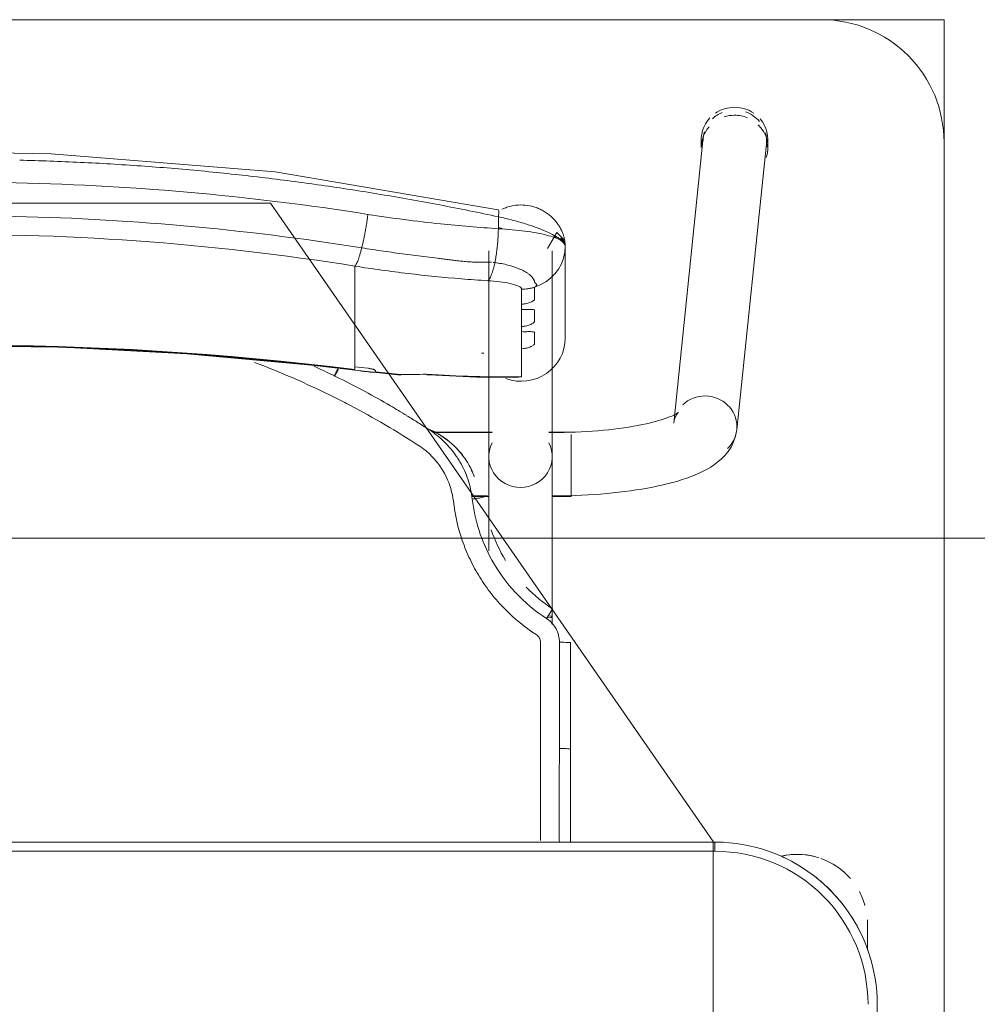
# Model space of a CAD drawing. Header units: metres. Extents: x 3 to 42.2, y -72.9 to -48.7.
# Tile 155 of 189: x 37.693 to 38.005, y -53.634 to -53.313. Entities that reach past the tile are written whole.
import ezdxf

# ---------------------------------------------------------------- set-up
doc = ezdxf.new("R2010")
doc.units = ezdxf.units.M
for name, color, linetype, lineweight in [('G-ANNO-SYMB', 7, 'Continuous', 9), ('I-FURN', 7, 'Continuous', 18), ('M-EQPM', 7, 'Continuous', 18)]:
    doc.layers.add(name, color=color, linetype=linetype, lineweight=lineweight)

# ---------------------------------------------------------------- blocks, each defined once
blk = doc.blocks.new('ConjuntoParaAlunoTamanho6 - CJA06_ConjuntoParaAlunoTamanho6-V10-1PAV')
at = {"layer": 'I-FURN', "color": 253, "true_color": 0xaaaaaa}
for p, q in [((0.2432124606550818, 0.295256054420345), (0.2335379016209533, 0.2018170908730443)), ((0.2425404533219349, 0.2945585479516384), (0.2425404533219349, 0.2919703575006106)), ((0.2541278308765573, 0.1996852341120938), (0.2638023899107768, 0.2931241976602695)), ((0.2643023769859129, 0.2919703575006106), (0.2643023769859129, 0.2945585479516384)), ((0.1731500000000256, 0.2581242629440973), (0.1731500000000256, 0.190968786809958)), ((0.1938500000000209, 0.190968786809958), (0.1938500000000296, 0.2581242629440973)), ((0.1981000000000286, 0.2296403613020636), (0.1981000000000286, 0.2596939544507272)), ((0.1745693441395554, 0.2544094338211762), (0.1751254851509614, 0.254353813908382)), ((0.1968477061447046, 0.2539495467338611), (0.1975389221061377, 0.2558006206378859)), ((0.1294314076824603, 0.243802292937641), (0.1294314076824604, 0.2531737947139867)), ((0.1947122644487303, 0.2506185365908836), (0.1958994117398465, 0.2522106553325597)), ((0.1958994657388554, 0.2522107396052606), (0.1968476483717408, 0.253949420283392)), ((0.1294314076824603, 0.2421389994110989), (0.1294314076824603, 0.243802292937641)), ((0.1294314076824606, 0.2421389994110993), (0.1294314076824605, 0.2365253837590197)), ((0.1838599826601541, 0.2390378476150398), (0.1838599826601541, 0.2407252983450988)), ((0.1294314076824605, 0.2365253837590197), (0.1294314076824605, 0.2348620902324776)), ((0.1294314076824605, 0.2348620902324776), (0.1294314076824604, 0.2292484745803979)), ((0.183859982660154, 0.231760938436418), (0.183859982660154, 0.233448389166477)), ((0.1294314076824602, 0.2275851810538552), (0.1294314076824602, 0.2292484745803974)), ((0.1294314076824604, 0.2275851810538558), (0.1294314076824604, 0.2219715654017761)), ((0.1838599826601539, 0.2170112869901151), (0.1838599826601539, 0.2261714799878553)), ((0.1294314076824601, 0.2203082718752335), (0.1294314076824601, 0.2219715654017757)), ((0.1294586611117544, 0.2191524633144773), (0.14434194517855, 0.2175731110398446)), ((0.179439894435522, 0.2168937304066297), (0.1817272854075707, 0.2167811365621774)), ((0.1742864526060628, 0.1989367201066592), (0.1547360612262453, 0.1989367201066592)), ((0.1742893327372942, 0.1987867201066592), (0.1549429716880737, 0.1987867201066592)), ((0.1938500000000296, 0.1987867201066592), (0.192710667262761, 0.1987867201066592)), ((0.2000000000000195, 0.1989367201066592), (0.1927135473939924, 0.1989367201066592)), ((0.1938500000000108, 0.1984502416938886), (0.1938500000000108, 0.1987867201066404)), ((0.1938500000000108, 0.1976441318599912), (0.1938500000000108, 0.1984502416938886)), ((0.200000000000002, 0.1937960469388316), (0.2000000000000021, 0.1981376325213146)), ((0.1938500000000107, 0.1916047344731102), (0.1938500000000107, 0.1936664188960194)), ((0.200000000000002, 0.1857279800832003), (0.200000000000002, 0.1936447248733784)), ((0.1938500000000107, 0.1858191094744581), (0.1938500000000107, 0.1868796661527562)), ((0.1938500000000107, 0.1837095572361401), (0.1938500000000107, 0.1858191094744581)), ((0.200000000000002, 0.17793672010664), (0.200000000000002, 0.1856002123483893)), ((0.1675711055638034, 0.1780867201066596), (0.1726767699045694, 0.1780867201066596)), ((0.1675962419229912, 0.1779367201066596), (0.1732320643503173, 0.1779367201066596)), ((0.1937679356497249, 0.1779367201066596), (0.2000000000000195, 0.1779367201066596)), ((0.1938500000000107, 0.1780867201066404), (0.1938500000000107, 0.1795051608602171)), ((0.1938500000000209, 0.1360373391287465), (0.1938500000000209, 0.1385735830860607)), ((0.1998252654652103, 0.1302070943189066), (0.1998241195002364, 0.09530095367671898)), ((0.1998165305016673, 0.06496651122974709), (0.1998241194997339, 0.09530105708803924)), ((0.2470000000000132, 0.06496651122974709), (-0.2469999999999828, 0.06496651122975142)), ((0.2470000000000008, 0.06496651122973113), (-0.2469999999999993, 0.06496651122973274)), ((0.2470000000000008, 0.06496651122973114), (0.2470000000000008, 0.06196651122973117)), ((0.2968749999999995, 0.03797151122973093), (0.2968749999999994, 0.02961464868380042)), ((0.2968749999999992, 0.03299232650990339), (0.2968749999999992, 0.03797151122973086)), ((0.3000000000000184, -0.3320334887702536), (0.3000000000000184, 0.01196651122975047))]:
    blk.add_line(p, q, dxfattribs=at)
at = {"layer": 'I-FURN', "color": 253, "true_color": 0xaaaaaa, "flags": 128}
for points in [[(0.1762326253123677, 0.2716064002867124), (0.1033140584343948, 0.2839819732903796), (0.03017500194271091, 0.2898535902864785), (0.0001000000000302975, 0.290399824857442)], [(0.1762658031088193, 0.2654018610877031), (0.1762658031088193, 0.2663721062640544), (0.1762658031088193, 0.2673423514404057), (0.1762658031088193, 0.268312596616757), (0.1762658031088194, 0.2692828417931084)], [(0.1980999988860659, 0.2597125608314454), (0.1979173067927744, 0.2609157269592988), (0.1973888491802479, 0.262083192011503), (0.195395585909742, 0.2642028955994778), (0.1922691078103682, 0.2589586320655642)], [(0.19753892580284, 0.2558006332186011), (0.1979587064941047, 0.2577280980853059), (0.1981000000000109, 0.2596939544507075)], [(0.1980999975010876, 0.2597116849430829), (0.1980999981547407, 0.2521977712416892), (0.1980999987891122, 0.2446838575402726)], [(0.1981000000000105, 0.2296403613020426), (0.1981000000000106, 0.2371537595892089), (0.1981000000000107, 0.2446671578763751), (0.1981000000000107, 0.2521805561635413), (0.1981000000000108, 0.2596939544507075)], [(0.1881002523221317, 0.246282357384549), (0.1899707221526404, 0.2470146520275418), (0.1917187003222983, 0.247994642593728)], [(0.1917187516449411, 0.2479946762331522), (0.1933094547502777, 0.2492039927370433), (0.1947121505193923, 0.2506184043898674)], [(0.1838599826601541, 0.2407252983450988), (0.1838599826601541, 0.241946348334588), (0.1838599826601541, 0.2431673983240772), (0.1838599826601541, 0.2443884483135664), (0.1838599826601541, 0.2456094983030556)], [(0.1881000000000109, 0.2462822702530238), (0.1881000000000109, 0.2453180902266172), (0.1881000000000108, 0.2443539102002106), (0.1881000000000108, 0.243389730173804), (0.1881000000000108, 0.2424255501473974)], [(0.183859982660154, 0.233448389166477), (0.183859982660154, 0.2348457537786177), (0.183859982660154, 0.2362431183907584), (0.1838599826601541, 0.2376404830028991), (0.1838599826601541, 0.2390378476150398)], [(0.1881000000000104, 0.2386831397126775), (0.1881000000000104, 0.237799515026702), (0.1881000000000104, 0.2369158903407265), (0.1881000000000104, 0.236032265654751), (0.1881000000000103, 0.2351486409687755)], [(0.1838599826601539, 0.2261714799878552), (0.183859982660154, 0.2275688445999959), (0.183859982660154, 0.2289662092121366), (0.183859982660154, 0.2303635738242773), (0.183859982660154, 0.231760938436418)], [(0.1881000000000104, 0.2314062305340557), (0.1881000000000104, 0.2305226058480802), (0.1881000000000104, 0.2296389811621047), (0.1881000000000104, 0.2287553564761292), (0.1881000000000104, 0.2278717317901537)], [(-0.1292586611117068, 0.219152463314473), (-0.08865069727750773, 0.2234198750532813), (-0.04790057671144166, 0.2260954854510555), (-0.007073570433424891, 0.2271749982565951), (0.03376492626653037, 0.2266566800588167), (0.07454949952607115, 0.2245413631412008), (0.1152148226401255, 0.2208324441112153), (0.1294586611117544, 0.2191524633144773)], [(0.1294314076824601, 0.2193726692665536), (0.1294314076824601, 0.2196065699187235), (0.1294314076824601, 0.2198404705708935), (0.1294314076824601, 0.2200743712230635), (0.1294314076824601, 0.2203082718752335)], [(0.1361000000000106, 0.2190117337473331), (0.1361000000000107, 0.2189337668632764), (0.1361000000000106, 0.2188557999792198), (0.1361000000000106, 0.2187778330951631), (0.1361000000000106, 0.2186998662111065)], [(0.1535056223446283, 0.2176050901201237), (0.1692793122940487, 0.2168976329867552), (0.1813090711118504, 0.2167731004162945)], [(0.1817272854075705, 0.2167811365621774), (0.1827926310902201, 0.2168569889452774), (0.1838599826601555, 0.217011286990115)], [(0.2350704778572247, 0.2053619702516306), (0.2350077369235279, 0.2053133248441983), (0.2348200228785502, 0.2051835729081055), (0.2345106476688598, 0.2049931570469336), (0.2340848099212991, 0.204758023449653), (0.2335484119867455, 0.2044905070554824), (0.2329074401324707, 0.2042001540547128), (0.2321676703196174, 0.2038943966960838), (0.2313345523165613, 0.2035790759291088), (0.2304131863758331, 0.2032588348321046), (0.2294083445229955, 0.2029374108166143), (0.2283245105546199, 0.2026178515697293), (0.2271659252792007, 0.2023026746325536), (0.2259366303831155, 0.2019939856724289), (0.2246405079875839, 0.2016935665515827), (0.2232813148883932, 0.2014029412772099), (0.2218627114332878, 0.2011234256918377), (0.2203882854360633, 0.2008561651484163), (0.2188615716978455, 0.2006021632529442), (0.2172860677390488, 0.2003623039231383), (0.2156652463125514, 0.2001373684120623), (0.2140025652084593, 0.1999280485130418), (0.2123014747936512, 0.1997349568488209), (0.2105654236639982, 0.1995586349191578), (0.2087978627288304, 0.1993995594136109), (0.2070022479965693, 0.199258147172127), (0.2051820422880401, 0.1991347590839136), (0.2033407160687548, 0.1990297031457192), (0.2014817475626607, 0.1989432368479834), (0.199608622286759, 0.1988755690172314), (0.1977248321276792, 0.198826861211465), (0.1958338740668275, 0.1987972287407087), (0.1939392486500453, 0.1987867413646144), (0.1938500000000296, 0.1987867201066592)], [(0.2335379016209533, 0.2018170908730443), (0.233728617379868, 0.2028696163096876), (0.2340307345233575, 0.2037613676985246), (0.2343720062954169, 0.2044473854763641), (0.2346851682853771, 0.2049236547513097), (0.2349211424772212, 0.2052118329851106), (0.2350504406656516, 0.2053439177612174), (0.2350704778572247, 0.2053619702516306)], [(0.2541278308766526, 0.1996852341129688), (0.2537524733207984, 0.1976222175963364), (0.2531060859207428, 0.1957226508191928), (0.2522614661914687, 0.1940331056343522), (0.251286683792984, 0.1925592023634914), (0.2502318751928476, 0.1912808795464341), (0.2491278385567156, 0.19016772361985), (0.2479903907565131, 0.1891887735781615), (0.2468256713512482, 0.1883170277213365), (0.2456343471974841, 0.1875306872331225), (0.2444143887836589, 0.1868128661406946), (0.2431627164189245, 0.1861507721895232), (0.2418761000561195, 0.1855348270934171), (0.2405516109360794, 0.1849579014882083), (0.2391868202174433, 0.1844147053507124), (0.2377798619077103, 0.1839013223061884), (0.2363294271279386, 0.1834148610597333), (0.2348347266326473, 0.1829531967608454), (0.2332954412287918, 0.1825147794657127), (0.2317116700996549, 0.182098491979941), (0.23008388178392, 0.181703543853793), (0.2284128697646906, 0.1813293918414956), (0.2266997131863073, 0.1809756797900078), (0.2249457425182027, 0.180642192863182), (0.2231525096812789, 0.1803288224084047), (0.2213217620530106, 0.1800355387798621), (0.2194554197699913, 0.1797623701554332), (0.217555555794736, 0.1795093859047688), (0.215624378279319, 0.1792766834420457), (0.2136642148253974, 0.1790643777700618), (0.2116774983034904, 0.1788725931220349), (0.2096667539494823, 0.1787014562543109), (0.2076345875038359, 0.1785510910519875), (0.2055836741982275, 0.1784216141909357), (0.2035167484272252, 0.1783131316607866), (0.2014365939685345, 0.178225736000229), (0.199346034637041, 0.1781595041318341), (0.197247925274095, 0.1781144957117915), (0.1951451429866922, 0.1780907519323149), (0.1938500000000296, 0.1780867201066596)], [(0.1731500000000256, 0.1601508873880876), (0.1731500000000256, 0.1620004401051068), (0.1731500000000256, 0.163818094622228), (0.1731500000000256, 0.1656009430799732), (0.1731500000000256, 0.1673461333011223), (0.1731500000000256, 0.1690508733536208), (0.1731500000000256, 0.1707124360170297), (0.1731500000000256, 0.1723281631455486), (0.1731500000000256, 0.1738954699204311), (0.1731500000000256, 0.1754118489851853), (0.1731500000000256, 0.1768748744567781), (0.1731500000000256, 0.1782822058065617), (0.1731500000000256, 0.1796315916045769), (0.1731500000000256, 0.1809208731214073), (0.1731500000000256, 0.1821479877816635), (0.1731500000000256, 0.1833109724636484), (0.1731500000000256, 0.1844079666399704), (0.1731500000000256, 0.1854372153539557), (0.1731500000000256, 0.1863970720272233), (0.1731500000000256, 0.1872860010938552), (0.1731500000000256, 0.1881025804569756), (0.1731500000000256, 0.1888455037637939), (0.1731500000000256, 0.1895135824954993), (0.1731500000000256, 0.1901057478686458), (0.1731500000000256, 0.1906210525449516), (0.1731500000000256, 0.190968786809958)], [(0.1938500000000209, 0.190968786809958), (0.1938500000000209, 0.1905139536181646), (0.1938500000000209, 0.189981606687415), (0.1938500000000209, 0.1893725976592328), (0.1938500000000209, 0.1886879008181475), (0.1938500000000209, 0.1879286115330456), (0.1938500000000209, 0.1870959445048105), (0.1938500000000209, 0.1861912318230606), (0.1938500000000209, 0.1852159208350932), (0.1938500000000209, 0.1841715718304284), (0.1938500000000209, 0.1830598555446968), (0.1938500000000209, 0.1818825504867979), (0.1938500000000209, 0.1806415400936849), (0.1938500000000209, 0.1793388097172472), (0.1938500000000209, 0.1779764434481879), (0.1938500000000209, 0.1765566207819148), (0.1938500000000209, 0.1750816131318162), (0.1938500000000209, 0.1735537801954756), (0.1938500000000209, 0.1719755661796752), (0.1938500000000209, 0.1703494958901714), (0.1938500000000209, 0.1686781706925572), (0.1938500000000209, 0.1669642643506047), (0.1938500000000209, 0.1652105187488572), (0.1938500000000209, 0.1634197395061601), (0.1938500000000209, 0.1615947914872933), (0.1938500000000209, 0.1597385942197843), (0.1938500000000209, 0.1578541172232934), (0.1938500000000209, 0.155944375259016), (0.1938500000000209, 0.1540124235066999), (0.1938500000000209, 0.1520613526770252), (0.1938500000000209, 0.1500942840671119), (0.1938500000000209, 0.1481143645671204), (0.1938500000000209, 0.1461247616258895), (0.1938500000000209, 0.1441286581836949), (0.1938500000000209, 0.1421292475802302), (0.1938500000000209, 0.1401297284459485), (0.1938500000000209, 0.1385735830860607)], [(0.168410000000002, 0.1843247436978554), (0.168410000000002, 0.184339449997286), (0.168410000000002, 0.1843541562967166), (0.168410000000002, 0.1843688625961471), (0.168410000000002, 0.1843835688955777)], [(0.1962270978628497, 0.1302521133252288), (0.19622673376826, 0.126394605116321), (0.1962264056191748, 0.1225375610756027), (0.1962261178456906, 0.1186811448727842), (0.1962258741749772, 0.1148255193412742), (0.1962256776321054, 0.1109708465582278), (0.1962255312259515, 0.1071172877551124), (0.196225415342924, 0.1032650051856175), (0.1962252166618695, 0.0994141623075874), (0.1962252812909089, 0.09556492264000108)], [(0.3000000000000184, 0.01196651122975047), (0.2999576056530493, 0.01408594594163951), (0.299830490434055, 0.01620199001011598), (0.2996188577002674, 0.018311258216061), (0.2993230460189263, 0.02041037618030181), (0.2989435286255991, 0.02249598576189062), (0.2984809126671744, 0.02456475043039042), (0.2979359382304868, 0.02661336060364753), (0.2973094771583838, 0.02863853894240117), (0.2966025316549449, 0.03063704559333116), (0.2958162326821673, 0.03260568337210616), (0.2949518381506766, 0.03454130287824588), (0.2940107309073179, 0.03644080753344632), (0.2929944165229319, 0.03830115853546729), (0.2919045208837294, 0.04011937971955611), (0.290742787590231, 0.04189256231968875), (0.2895110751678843, 0.04361786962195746), (0.2882113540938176, 0.04529254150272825), (0.2868457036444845, 0.04691389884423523), (0.2854163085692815, 0.04847934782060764), (0.2839254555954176, 0.04998638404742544), (0.2823755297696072, 0.05143259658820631), (0.2807690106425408, 0.0528156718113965), (0.2791084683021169, 0.05413339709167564), (0.2773965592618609, 0.0553836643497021), (0.2756360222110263, 0.05656447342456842), (0.2738296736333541, 0.05767393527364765), (0.2719804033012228, 0.0587102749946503), (0.2700911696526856, 0.05967183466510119), (0.2681649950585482, 0.06055707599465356), (0.2662049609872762, 0.06136458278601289), (0.2642142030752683, 0.06209306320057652), (0.2621959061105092, 0.06274135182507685), (0.2601532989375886, 0.0633084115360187), (0.2580896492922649, 0.06379333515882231), (0.256008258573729, 0.06419534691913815), (0.2539124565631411, 0.06451380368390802), (0.2518055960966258, 0.06474819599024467), (0.2496910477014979, 0.06489814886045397), (0.2475721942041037, 0.06496342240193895), (0.2470000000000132, 0.06496651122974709)], [(0.2469999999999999, 0.0619665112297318), (0.1234999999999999, 0.0619665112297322), (-1.453485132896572e-16, 0.06196651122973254), (-0.1235000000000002, 0.06196651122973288), (-0.2470000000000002, 0.06196651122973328)], [(-0.2469999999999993, 0.06196651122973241), (-0.1234999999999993, 0.0619665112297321), (7.44471151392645e-16, 0.06196651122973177), (0.1235000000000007, 0.06196651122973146), (0.2470000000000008, 0.06196651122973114)], [(0.2968750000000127, 0.03000167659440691), (0.2968750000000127, 0.030570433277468), (0.2968750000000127, 0.03112383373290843), (0.2968750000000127, 0.03166099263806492), (0.2968750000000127, 0.0321810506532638), (0.2968750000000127, 0.03268317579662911), (0.2968750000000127, 0.03316656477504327), (0.2968750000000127, 0.03363044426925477), (0.2968750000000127, 0.03407407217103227), (0.2968750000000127, 0.03449673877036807), (0.2968750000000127, 0.03489776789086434), (0.2968750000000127, 0.03527651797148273), (0.2968750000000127, 0.03563238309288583), (0.2968750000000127, 0.03596479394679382), (0.2968750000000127, 0.03627321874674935), (0.2968750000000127, 0.03655716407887), (0.2968750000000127, 0.03681617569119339), (0.2968750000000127, 0.03704983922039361), (0.2968750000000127, 0.03725778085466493), (0.2968750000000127, 0.03743966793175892), (0.2968750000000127, 0.037595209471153), (0.2968750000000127, 0.03772415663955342), (0.2968750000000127, 0.03782630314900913), (0.2968750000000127, 0.03790148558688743), (0.2968750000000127, 0.03794958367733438), (0.2968750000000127, 0.03797052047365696)]]:
    blk.add_lwpolyline(points, dxfattribs=at)
at = {"layer": 'I-FURN', "color": 253, "true_color": 0xaaaaaa}
for centre, radius, start, end in [((0.2469999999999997, 0.01196651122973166), 0.05000000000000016, 359.9999999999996, 89.9999999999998), ((0.2470000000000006, 0.01196651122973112), 0.05000000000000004, 1.399444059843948e-13, 90.00000000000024), ((0.2470000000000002, 0.01196651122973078), 0.05300000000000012, 57.30006590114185, 67.50000000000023), ((0.2470000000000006, 0.01196651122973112), 0.053, 57.30006590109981, 67.49999999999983), ((0.2738749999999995, 0.03797151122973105), 0.023, 75.5330843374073, 103.1031885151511), ((0.2738749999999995, 0.03797151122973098), 0.02299999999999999, 71.99999999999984, 102.5792801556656), ((0.2738749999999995, 0.03797151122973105), 0.02299999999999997, 41.01943934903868, 70.3068262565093), ((0.2470000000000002, 0.01196651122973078), 0.05300000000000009, 37.1606958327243, 53.1496439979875), ((0.2470000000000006, 0.01196651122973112), 0.05299999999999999, 37.16069583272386, 53.14964399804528), ((0.2738749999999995, 0.03797151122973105), 0.02299999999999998, 15.73052841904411, 28.05060290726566), ((0.2470000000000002, 0.01196651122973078), 0.05300000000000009, 22.50000000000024, 32.69993391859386), ((0.2470000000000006, 0.01196651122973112), 0.053, 22.49999999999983, 32.69993391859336), ((0.2738749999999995, 0.03797151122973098), 0.02300000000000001, 359.9999999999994, 4.009148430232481)]:
    blk.add_arc(centre, radius, start, end, dxfattribs=at)
for centre, major_axis, ratio, start_param, end_param in [((0.253507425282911, 0.2941901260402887), (-0.0102949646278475, 0.001065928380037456), 0.9671584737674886, 5.223080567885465, 5.597592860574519), ((0.2534214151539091, 0.2945585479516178), (0.01088096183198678, 0), 0.9659258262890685, 1.570796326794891, 2.182165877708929), ((0.2534214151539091, 0.2919703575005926), (0.0108809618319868, 0), 0.9659258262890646, 1.58169353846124, 1.883969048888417), ((0.2534214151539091, 0.2945585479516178), (-0.01088096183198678, 5.623562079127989e-17), 0.9659258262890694, 4.09812778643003, 4.71238898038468), ((0.2534214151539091, 0.2919703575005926), (0.01088096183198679, 0), 0.9659258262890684, 1.176355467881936, 1.570796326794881), ((0.253507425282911, 0.2941901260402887), (-0.01029496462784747, 0.001065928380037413), 0.9671584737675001, 3.92154385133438, 4.467460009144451), ((0.2534214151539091, 0.2945585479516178), (0.0108809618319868, 0), 0.9659258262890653, 2.40432100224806, 3.312013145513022), ((0.2534214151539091, 0.2919703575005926), (0.01088096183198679, 0), 0.9659258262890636, 5.959866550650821, 7.06260919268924), ((0.2534214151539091, 0.2945585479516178), (0.0108809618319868, 0), 0.9659258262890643, 6.052088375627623, 6.985955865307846), ((0.2534214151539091, 0.2919703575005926), (0.01088096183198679, 0), 0.9659258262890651, 2.446266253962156, 3.141592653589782), ((0.253507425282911, 0.2941901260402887), (-0.01029496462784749, 0.001065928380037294), 0.9671584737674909, 6.102342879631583, 6.38299102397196), ((0.253507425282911, 0.2941901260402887), (-0.01029496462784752, 0.00106592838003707), 0.9671584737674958, 3.141592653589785, 3.50297454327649), ((9.999999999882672e-05, -0.7715866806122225), (1.021100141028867, 0), 0.9781476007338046, 1.44377104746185, 1.697821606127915), ((9.999999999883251e-05, -0.7711708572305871), (1.0208981, 0), 0.9781476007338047, 1.443771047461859, 1.697821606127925), ((0.1837000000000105, 0.2296403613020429), (0.01439999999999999, 0), 0.9781476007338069, 4.362104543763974, 6.28318530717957), ((0.1794715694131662, 0.6012766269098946), (0.3849999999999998, 0), 0.9781476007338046, 4.689765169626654, 4.691851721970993), ((0.1794715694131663, 0.6035636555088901), (0.3949999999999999, 0), 0.9781476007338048, 4.585363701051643, 4.595995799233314), ((0.1794715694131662, 0.6022122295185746), (0.3947979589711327, 0), 0.9781476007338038, 4.585363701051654, 4.595935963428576), ((0.1794715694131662, 0.6026280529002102), (0.3949999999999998, 0), 0.9781476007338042, 4.602237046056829, 4.623286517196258), ((0.1452124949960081, 0.227535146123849), (0.0008705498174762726, 0.009962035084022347), 0.01850094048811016, 2.932960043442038, 3.325659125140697), ((0.1794715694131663, 0.6033557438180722), (0.3949999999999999, 0), 0.9781476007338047, 4.644485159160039, 4.723499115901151), ((0.2438328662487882, 0.2007511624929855), (-0.01029496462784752, 0.001065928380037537), 0.9671584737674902, 4.812194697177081, 5.597592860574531), ((0.2438328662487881, 0.2007511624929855), (-0.01029496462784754, 0.001065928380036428), 0.967158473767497, 3.241398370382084, 4.812194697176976), ((0.2438328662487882, 0.2007511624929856), (-0.01029496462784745, 0.001065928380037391), 0.9671584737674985, 2.456000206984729, 3.241398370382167), ((0.1835000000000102, 0.1909687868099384), (0.01034999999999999, 0), 0.9781476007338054, 2.686586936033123, 4.712388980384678), ((0.1835000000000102, 0.1909687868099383), (0.01035000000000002, 0), 0.9781476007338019, 4.712388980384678, 6.738191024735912), ((0.1835000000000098, 0.1385735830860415), (0.01034999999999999, 0), 0.06975647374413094, 5.75958653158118, 6.776353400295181)]:
    blk.add_ellipse(centre, major_axis=major_axis, ratio=ratio, start_param=start_param, end_param=end_param, dxfattribs=at)
for points in [[(0.03972822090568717, 0.287082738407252), (0.03313130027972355, 0.2873962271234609), (0.026528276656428, 0.2876317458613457), (0.01992248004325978, 0.2877888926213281)], [(0.05949739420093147, 0.285908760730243), (0.05291607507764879, 0.2863777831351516), (0.04632532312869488, 0.2867692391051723), (0.03972846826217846, 0.2870827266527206)], [(0.07920996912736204, 0.284269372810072), (0.07265096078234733, 0.2848931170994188), (0.06607919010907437, 0.2854396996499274), (0.05949798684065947, 0.2859087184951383)], [(0.09884629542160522, 0.2821678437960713), (0.09231561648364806, 0.2829446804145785), (0.08576917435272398, 0.2836456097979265), (0.07920996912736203, 0.284269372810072)], [(0.1183880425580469, 0.2796108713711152), (0.1118923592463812, 0.2805381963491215), (0.1053779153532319, 0.2813908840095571), (0.0988477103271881, 0.2821676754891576)], [(0.1378172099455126, 0.276606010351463), (0.1313620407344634, 0.2776813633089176), (0.1248851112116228, 0.2786833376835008), (0.1183894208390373, 0.2796106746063)], [(0.1571157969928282, 0.2731608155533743), (0.1507070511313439, 0.2743816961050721), (0.1442735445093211, 0.2755304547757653), (0.1378182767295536, 0.2766058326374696)], [(0.1762658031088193, 0.2692828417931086), (0.1699094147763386, 0.2706467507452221), (0.1635252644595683, 0.2719397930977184), (0.1571163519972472, 0.2731607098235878)], [(0.1762658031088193, 0.2692828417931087), (0.1763289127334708, 0.2696584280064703), (0.1764189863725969, 0.2703746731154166), (0.1764353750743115, 0.2712021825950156), (0.1763587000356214, 0.2714863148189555), (0.1763029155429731, 0.2715564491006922)], [(0.1316375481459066, 0.2591403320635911), (0.1317514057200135, 0.2595920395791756), (0.1319774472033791, 0.2605307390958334), (0.1323069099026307, 0.2620269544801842), (0.1326223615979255, 0.2635911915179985), (0.1329198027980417, 0.2652023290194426), (0.1331950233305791, 0.2668394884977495), (0.1334445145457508, 0.2684805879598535), (0.1335915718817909, 0.2695629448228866), (0.1336597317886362, 0.2700975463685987)], [(0.175125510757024, 0.254353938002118), (0.1751984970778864, 0.2547076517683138), (0.175339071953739, 0.2554367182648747), (0.1755320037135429, 0.2565866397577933), (0.1757052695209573, 0.2577841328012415), (0.175857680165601, 0.259019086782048), (0.1759880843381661, 0.2602816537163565), (0.176095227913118, 0.2615619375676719), (0.1761782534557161, 0.2628495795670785), (0.176236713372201, 0.2641342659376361), (0.1762589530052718, 0.2649819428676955), (0.1762658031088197, 0.2654018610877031)], [(0.1981000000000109, 0.2596939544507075), (0.1981000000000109, 0.2603482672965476), (0.1970264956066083, 0.2616503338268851), (0.1923900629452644, 0.2633751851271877), (0.1852348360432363, 0.264697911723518), (0.1793352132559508, 0.265233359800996), (0.1762658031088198, 0.265401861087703)], [(0.1781109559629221, 0.2652801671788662), (0.1775085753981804, 0.2654472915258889), (0.1768999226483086, 0.2656099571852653), (0.1762885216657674, 0.2657672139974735)], [(0.1294314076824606, 0.2531737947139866), (0.1295198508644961, 0.253273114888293), (0.1297044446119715, 0.2535308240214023), (0.1300007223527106, 0.2540876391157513), (0.1303127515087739, 0.2548081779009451), (0.1306367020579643, 0.2556847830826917), (0.1309683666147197, 0.2567044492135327), (0.131303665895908, 0.2578553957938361), (0.1315267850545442, 0.2587009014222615), (0.1316375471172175, 0.2591403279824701)], [(0.1728535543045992, 0.2483980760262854), (0.1729696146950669, 0.2485030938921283), (0.1732027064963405, 0.2487702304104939), (0.1735510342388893, 0.2493354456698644), (0.1738939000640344, 0.250058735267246), (0.174227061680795, 0.2509327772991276), (0.1745466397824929, 0.2519451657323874), (0.1748487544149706, 0.2530845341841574), (0.1750359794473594, 0.2539200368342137), (0.1751255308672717, 0.2543540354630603)], [(0.1838599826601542, 0.2456094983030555), (0.1842192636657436, 0.2456134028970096), (0.1849375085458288, 0.2456477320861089), (0.1860079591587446, 0.2457777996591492), (0.1870655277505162, 0.2459854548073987), (0.1877580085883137, 0.2461749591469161), (0.1881001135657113, 0.246282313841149)], [(0.124341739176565, 0.2095039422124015), (0.1152901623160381, 0.214084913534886), (0.1060704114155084, 0.218143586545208), (0.09665883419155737, 0.2216798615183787)], [(0.1159427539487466, 0.2205001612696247), (0.1182084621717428, 0.2194714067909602), (0.1204604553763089, 0.2184124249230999), (0.1226981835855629, 0.2173235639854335)], [(0.1226981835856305, 0.2173235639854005), (0.1229127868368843, 0.2177608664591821), (0.1233583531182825, 0.2186550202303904), (0.1237690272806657, 0.2194524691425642), (0.1239499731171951, 0.2197966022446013)], [(0.1239464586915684, 0.2193573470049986), (0.1237666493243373, 0.2189779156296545), (0.1235632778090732, 0.2185567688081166), (0.1233517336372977, 0.2181258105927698)], [(0.1336000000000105, 0.2198095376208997), (0.1337709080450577, 0.2197895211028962), (0.1341016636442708, 0.2197447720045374), (0.1345570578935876, 0.2196652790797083), (0.1349943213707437, 0.2195675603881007), (0.1353772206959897, 0.2194610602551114), (0.1356877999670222, 0.2193475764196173), (0.1359253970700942, 0.219230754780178), (0.1360624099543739, 0.2191208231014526), (0.1360974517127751, 0.2190478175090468), (0.1361000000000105, 0.2190117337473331)], [(0.1243563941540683, 0.2165087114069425), (0.124080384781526, 0.2166453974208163), (0.1235279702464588, 0.2169178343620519), (0.122974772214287, 0.2171883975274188), (0.1226979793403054, 0.2173232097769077)], [(0.1233396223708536, 0.218131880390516), (0.1231915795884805, 0.2178324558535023), (0.1230392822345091, 0.2175283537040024), (0.1228883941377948, 0.2172307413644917)], [(0.1409843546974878, 0.2075760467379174), (0.1382577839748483, 0.2091620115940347), (0.1327588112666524, 0.2122360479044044), (0.127170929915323, 0.2151169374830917), (0.1243563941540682, 0.2165087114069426)], [(0.1361000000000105, 0.2186998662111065), (0.136100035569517, 0.2186828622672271), (0.1360918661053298, 0.2186492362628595), (0.1360665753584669, 0.2186169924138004), (0.1360494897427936, 0.2186013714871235)], [(0.1443226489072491, 0.217792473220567), (0.145762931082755, 0.2177625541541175), (0.1486002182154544, 0.2177478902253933), (0.1513336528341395, 0.2178205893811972), (0.15267016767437, 0.2178778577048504)], [(0.1526701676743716, 0.2178778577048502), (0.1531962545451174, 0.2175770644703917), (0.1536937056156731, 0.2175210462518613), (0.1541742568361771, 0.2177192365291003)], [(0.127982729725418, 0.2076229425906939), (0.1273791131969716, 0.2079405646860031), (0.1261687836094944, 0.2085716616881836), (0.1249518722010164, 0.2091945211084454), (0.1243417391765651, 0.2095039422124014)], [(0.1503955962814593, 0.1944471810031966), (0.1467277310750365, 0.1968417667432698), (0.139345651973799, 0.2014179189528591), (0.1318066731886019, 0.205611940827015), (0.1279827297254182, 0.2076229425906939)], [(0.1463509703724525, 0.2043213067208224), (0.1454617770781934, 0.2048741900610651), (0.1436780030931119, 0.205969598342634), (0.1418838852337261, 0.2070440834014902), (0.1409843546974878, 0.207576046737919)], [(0.1537794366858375, 0.1996302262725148), (0.152557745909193, 0.2004277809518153), (0.1501008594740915, 0.2020049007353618), (0.1476209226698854, 0.2035451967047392), (0.1463764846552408, 0.2043055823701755)], [(0.1586329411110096, 0.1970969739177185), (0.1570319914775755, 0.1982151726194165), (0.1553072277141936, 0.199155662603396), (0.1535014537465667, 0.1998979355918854)], [(0.1537415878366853, 0.1997177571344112), (0.1547233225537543, 0.1993071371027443), (0.1557480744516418, 0.1988086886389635), (0.1568013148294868, 0.1981978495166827)], [(0.1624994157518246, 0.1911047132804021), (0.1613359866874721, 0.192802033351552), (0.1586948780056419, 0.1959437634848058), (0.1554966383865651, 0.1985081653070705), (0.1537794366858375, 0.1996302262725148)], [(0.1544771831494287, 0.1911188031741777), (0.1538595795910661, 0.1917419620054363), (0.1525591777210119, 0.1929224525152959), (0.1511359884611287, 0.193963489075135), (0.1503955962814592, 0.1944471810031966)], [(0.1615632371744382, 0.1763592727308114), (0.1612423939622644, 0.179146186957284), (0.1596820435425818, 0.1845386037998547), (0.1564514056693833, 0.1891220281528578), (0.1544771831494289, 0.1911188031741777)], [(0.1637112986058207, 0.1892355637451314), (0.163521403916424, 0.1895535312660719), (0.1631293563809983, 0.1901833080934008), (0.1627133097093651, 0.1907999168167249), (0.1624994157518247, 0.191104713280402)], [(0.1650109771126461, 0.1907575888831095), (0.1653668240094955, 0.1902631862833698), (0.1660439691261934, 0.1892504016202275), (0.1669511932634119, 0.1876675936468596), (0.1677473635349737, 0.1860264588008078), (0.16820222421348, 0.1848969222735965), (0.1684100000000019, 0.1843247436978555)], [(0.1677424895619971, 0.1770639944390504), (0.1674964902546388, 0.1792013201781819), (0.1665590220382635, 0.1834307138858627), (0.164789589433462, 0.1873763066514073), (0.1637112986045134, 0.1892355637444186)], [(0.1714634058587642, 0.1778021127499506), (0.1714682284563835, 0.1777616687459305), (0.1712817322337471, 0.177658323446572), (0.1704566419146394, 0.1774597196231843), (0.1692131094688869, 0.1772481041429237), (0.1682328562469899, 0.1771200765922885), (0.1677424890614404, 0.1770642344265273)], [(0.178597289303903, 0.1570264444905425), (0.1766742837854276, 0.1601806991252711), (0.1751000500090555, 0.163548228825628), (0.1739019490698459, 0.1670403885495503)], [(0.1939136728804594, 0.1411945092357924), (0.1908365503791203, 0.143207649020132), (0.1879501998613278, 0.1455989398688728), (0.1853711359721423, 0.1482650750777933)], [(0.1919863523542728, 0.1380495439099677), (0.1922544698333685, 0.1384598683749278), (0.1927841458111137, 0.1392806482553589), (0.1934388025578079, 0.1403259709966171), (0.1938540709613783, 0.1410265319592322), (0.1939293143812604, 0.1411928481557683), (0.1939136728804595, 0.1411945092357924)], [(0.1962270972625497, 0.1302521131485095), (0.1962244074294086, 0.1310361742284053), (0.196036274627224, 0.1325521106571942), (0.1951915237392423, 0.1347279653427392), (0.1938272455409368, 0.1366302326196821), (0.1926490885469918, 0.137618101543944), (0.1919863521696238, 0.1380501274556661)], [(0.1900014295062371, 0.1302474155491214), (0.1900004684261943, 0.1305019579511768), (0.1899391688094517, 0.1309935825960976), (0.1896635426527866, 0.1316979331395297), (0.189220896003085, 0.132311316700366), (0.1888417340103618, 0.132628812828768), (0.1886288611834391, 0.1327672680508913)], [(0.1900013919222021, 0.09555402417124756), (0.190001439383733, 0.09868370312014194), (0.1900013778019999, 0.1048192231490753), (0.1900014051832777, 0.1131431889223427), (0.1900014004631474, 0.1217255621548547), (0.1900014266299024, 0.1274031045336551), (0.190001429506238, 0.1302474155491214)], [(0.1998210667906, 0.1302049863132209), (0.1998445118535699, 0.1302108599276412), (0.1996945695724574, 0.130222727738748), (0.1989137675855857, 0.1302381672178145), (0.1976969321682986, 0.1302488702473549), (0.1967197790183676, 0.1302517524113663), (0.1962270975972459, 0.1302520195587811)], [(0.1998187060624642, 0.1302043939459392), (0.1998185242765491, 0.1272925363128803), (0.1998182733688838, 0.1243806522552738), (0.1998180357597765, 0.1214692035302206)], [(0.1998198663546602, 0.09528842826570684), (0.1998196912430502, 0.1010983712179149), (0.1998194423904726, 0.1127324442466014), (0.199820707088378, 0.1243808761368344), (0.1998210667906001, 0.1302049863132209)], [(0.1998174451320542, 0.1127339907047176), (0.199817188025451, 0.1069128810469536), (0.1998173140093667, 0.1010953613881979), (0.1998174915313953, 0.09528493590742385)], [(0.1962252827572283, 0.0955648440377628), (0.1966195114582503, 0.0955637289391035), (0.197011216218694, 0.09555819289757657), (0.1973810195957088, 0.09554851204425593)], [(0.1973810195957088, 0.09554851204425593), (0.1977508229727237, 0.09553883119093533), (0.1980987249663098, 0.095525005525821), (0.1984075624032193, 0.09550772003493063)], [(0.1998241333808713, 0.09530095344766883), (0.1998241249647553, 0.0952967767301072), (0.1998227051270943, 0.09529260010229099), (0.1998198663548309, 0.09528842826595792)], [(0.1998200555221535, 0.06496652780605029), (0.1998200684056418, 0.07507383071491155), (0.1998199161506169, 0.08518111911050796), (0.199819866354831, 0.09528842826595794)], [(0.1998176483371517, 0.07533813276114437), (0.1998176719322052, 0.0718809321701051), (0.1998176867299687, 0.06842373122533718), (0.199817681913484, 0.06496652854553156)]]:
    blk.add_open_spline(points, degree=3, dxfattribs=at)
for points, knots in [([(-0.1334597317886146, 0.2700975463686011), (-0.0847039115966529, 0.2777950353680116), (0.005190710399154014, 0.2841531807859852), (0.09465608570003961, 0.2762553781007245), (0.1336597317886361, 0.2700975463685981)], [-1, -1, -1, -1, -0.4444444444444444, 0, 0, 0, 0]), ([(-0.1314375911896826, 0.2591405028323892), (-0.0834284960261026, 0.2668293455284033), (0.005115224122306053, 0.2731845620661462), (0.09323131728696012, 0.2652914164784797), (0.1316375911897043, 0.2591405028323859)], [-1, -1, -1, -1, -0.4444444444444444, 0, 0, 0, 0]), ([(0.1774498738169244, 0.2717584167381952), (0.1779738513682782, 0.2720057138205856), (0.1794352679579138, 0.2725922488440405), (0.1819571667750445, 0.2731539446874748), (0.1849590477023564, 0.2732031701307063), (0.1874098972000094, 0.2727407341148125), (0.1890477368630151, 0.2721641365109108), (0.1899555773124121, 0.271763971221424), (0.1906190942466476, 0.2714305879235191), (0.1912702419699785, 0.2710585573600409), (0.1921219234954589, 0.2705073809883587), (0.1931349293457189, 0.2697297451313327), (0.1942280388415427, 0.268695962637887), (0.1951608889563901, 0.2676305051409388), (0.1959446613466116, 0.2665608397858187), (0.1966003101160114, 0.2654700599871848), (0.1971213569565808, 0.2643906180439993), (0.1975150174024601, 0.2633435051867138), (0.1977954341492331, 0.2623445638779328), (0.1980407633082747, 0.2610829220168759), (0.1980992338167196, 0.2602308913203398), (0.1980999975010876, 0.2597116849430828)], [0.3384565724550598, 0.3384565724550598, 0.3384565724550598, 0.3384565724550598, 0.375, 0.4375, 0.5, 0.5625, 0.59375, 0.609375, 0.625, 0.640625, 0.65625, 0.6875, 0.71875, 0.75, 0.78125, 0.8125, 0.84375, 0.875, 0.90625, 0.9375, 1, 1, 1, 1]), ([(0.1336597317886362, 0.2700975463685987), (0.1415528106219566, 0.2688514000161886), (0.155777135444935, 0.2669874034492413), (0.1699719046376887, 0.2657985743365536), (0.1762658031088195, 0.2654018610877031)], [-1, -1, -1, -1, -0.4444444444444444, 0, 0, 0, 0]), ([(0.1762658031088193, 0.2692828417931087), (0.1778018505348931, 0.2689533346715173), (0.1808409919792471, 0.2682343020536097), (0.1851045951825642, 0.267035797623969), (0.1888538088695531, 0.2657760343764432), (0.1930172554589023, 0.2641128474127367), (0.1970774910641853, 0.2618686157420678), (0.198099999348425, 0.260342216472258), (0.1980999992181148, 0.2597116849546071)], [0, 0, 0, 0, 0.125, 0.25, 0.375, 0.5, 0.75, 1, 1, 1, 1]), ([(0.1294314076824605, 0.2531737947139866), (0.08224027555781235, 0.260753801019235), (-0.00483574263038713, 0.2670240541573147), (-0.0914775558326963, 0.2592379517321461), (-0.1292314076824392, 0.2531737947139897)], [-1, -1, -1, -1, -0.4444444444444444, 0, 0, 0, 0]), ([(0.1958851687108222, 0.2625658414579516), (0.1956481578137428, 0.2626327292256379), (0.1951721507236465, 0.2627089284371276), (0.1947024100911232, 0.2626715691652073), (0.1944798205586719, 0.2626293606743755)], [0.3140408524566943, 0.3140408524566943, 0.3140408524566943, 0.3140408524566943, 0.375, 0.4333513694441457, 0.4333513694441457, 0.4333513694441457, 0.4333513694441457]), ([(0.1980999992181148, 0.2597116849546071), (0.1980996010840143, 0.260236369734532), (0.1978717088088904, 0.2610111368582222), (0.1972346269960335, 0.2618287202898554), (0.1968233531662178, 0.2621375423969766), (0.1966025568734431, 0.2622644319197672)], [0, 0, 0, 0, 0.125, 0.1875, 0.25, 0.25, 0.25, 0.25]), ([(0.1316375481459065, 0.2591403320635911), (0.1339949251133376, 0.2587682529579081), (0.1387087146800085, 0.2580511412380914), (0.145774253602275, 0.2570563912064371), (0.1516557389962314, 0.2562947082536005), (0.1557684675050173, 0.2557982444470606), (0.1581167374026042, 0.2555225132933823), (0.1598777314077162, 0.2553247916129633), (0.1616345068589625, 0.2551123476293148), (0.163388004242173, 0.2548905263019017), (0.1651435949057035, 0.2546919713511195), (0.1669065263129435, 0.2545489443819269), (0.1686772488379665, 0.254466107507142), (0.1710430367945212, 0.2544048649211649), (0.1728237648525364, 0.2544237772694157), (0.1740129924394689, 0.2544652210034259)], [0, 0, 0, 0, 0.1666666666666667, 0.3333333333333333, 0.5, 0.5833333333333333, 0.625, 0.6666666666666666, 0.7083333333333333, 0.75, 0.7916666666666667, 0.8333333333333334, 0.875, 0.9166666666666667, 1, 1, 1, 1]), ([(0.175125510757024, 0.254353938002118), (0.176610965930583, 0.2541414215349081), (0.1794849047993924, 0.2535802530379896), (0.1828421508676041, 0.2524625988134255), (0.1848968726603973, 0.2514475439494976), (0.1860769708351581, 0.2506942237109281), (0.1875352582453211, 0.2495319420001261), (0.1881197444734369, 0.2485382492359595), (0.1880995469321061, 0.2477843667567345)], [0, 0, 0, 0, 0.2, 0.4, 0.55, 0.625, 0.7, 1, 1, 1, 1]), ([(0.1294314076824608, 0.2531737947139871), (0.1352201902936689, 0.2522542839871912), (0.1468102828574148, 0.250642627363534), (0.1612933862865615, 0.2491934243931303), (0.1699656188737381, 0.248576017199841), (0.1728535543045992, 0.2483980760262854)], [0, 0, 0, 0, 0.4, 0.8, 1, 1, 1, 1]), ([(0.1728535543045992, 0.2483980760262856), (0.1755507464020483, 0.2482318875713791), (0.1796609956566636, 0.2477478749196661), (0.1831662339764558, 0.2466767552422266), (0.1838599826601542, 0.2459684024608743), (0.1838599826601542, 0.2456094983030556)], [0, 0, 0, 0, 0.4444444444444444, 0.7222222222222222, 1, 1, 1, 1]), ([(0.1880995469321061, 0.2477843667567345), (0.1882111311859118, 0.2477232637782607), (0.1883579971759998, 0.2476272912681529), (0.1884924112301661, 0.2475082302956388), (0.1885590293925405, 0.2474384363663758), (0.1886026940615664, 0.2473847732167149), (0.1886449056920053, 0.2473317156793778), (0.1887018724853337, 0.2472627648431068), (0.1887642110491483, 0.247175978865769), (0.1887960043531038, 0.2470814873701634), (0.1887919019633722, 0.2469975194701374), (0.1887699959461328, 0.2469290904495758), (0.1887312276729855, 0.2468562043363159), (0.188663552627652, 0.246755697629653), (0.1884990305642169, 0.2465703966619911), (0.1882804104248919, 0.2463989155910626), (0.1881002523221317, 0.246282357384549)], [0, 0, 0, 0, 0.1666666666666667, 0.25, 0.2916666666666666, 0.3333333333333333, 0.375, 0.4166666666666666, 0.5, 0.5833333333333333, 0.625, 0.6666666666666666, 0.7083333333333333, 0.75, 0.8333333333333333, 1, 1, 1, 1]), ([(0.1881000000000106, 0.2424255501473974), (0.1880963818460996, 0.2423607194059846), (0.188040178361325, 0.2422189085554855), (0.1878179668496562, 0.2419776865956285), (0.187426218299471, 0.2416987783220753), (0.1869086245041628, 0.2414201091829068), (0.1862881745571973, 0.2411678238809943), (0.1853208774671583, 0.2408807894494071), (0.1844802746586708, 0.2407546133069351), (0.183859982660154, 0.2407252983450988)], [0, 0, 0, 0, 0.125, 0.25, 0.375, 0.5, 0.625, 0.75, 1, 1, 1, 1]), ([(0.183859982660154, 0.2390378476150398), (0.1844802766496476, 0.239021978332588), (0.185320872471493, 0.2390289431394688), (0.1862880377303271, 0.2390413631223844), (0.1869083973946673, 0.2390415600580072), (0.1874260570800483, 0.2390167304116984), (0.1878178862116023, 0.2389577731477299), (0.1880401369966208, 0.2388520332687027), (0.188096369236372, 0.2387456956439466), (0.1881000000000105, 0.2386831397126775)], [0, 0, 0, 0, 0.25, 0.375, 0.5, 0.625, 0.75, 0.875, 1, 1, 1, 1]), ([(0.1881000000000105, 0.2351486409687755), (0.1880963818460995, 0.2350838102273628), (0.1880401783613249, 0.2349419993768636), (0.1878179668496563, 0.2347007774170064), (0.1874262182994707, 0.2344218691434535), (0.1869086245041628, 0.234143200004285), (0.1862881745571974, 0.2338909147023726), (0.1853208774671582, 0.2336038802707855), (0.1844802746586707, 0.2334777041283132), (0.183859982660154, 0.233448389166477)], [0, 0, 0, 0, 0.125, 0.25, 0.375, 0.5, 0.625, 0.75, 1, 1, 1, 1]), ([(0.1838599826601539, 0.231760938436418), (0.1844802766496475, 0.2317450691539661), (0.185320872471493, 0.2317520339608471), (0.186288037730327, 0.2317644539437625), (0.1869083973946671, 0.2317646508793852), (0.1874260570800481, 0.2317398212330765), (0.1878178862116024, 0.2316808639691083), (0.1880401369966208, 0.2315751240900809), (0.188096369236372, 0.2314687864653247), (0.1881000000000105, 0.2314062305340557)], [0, 0, 0, 0, 0.25, 0.375, 0.5, 0.625, 0.75, 0.875, 1, 1, 1, 1]), ([(0.1881000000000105, 0.2278717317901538), (0.1880963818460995, 0.227806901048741), (0.1880401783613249, 0.2276650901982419), (0.1878179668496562, 0.2274238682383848), (0.1874262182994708, 0.2271449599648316), (0.1869086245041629, 0.2268662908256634), (0.1862881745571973, 0.2266140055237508), (0.1853208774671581, 0.2263269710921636), (0.1844802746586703, 0.2262007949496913), (0.1838599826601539, 0.2261714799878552)], [0, 0, 0, 0, 0.125, 0.25, 0.375, 0.5, 0.625, 0.75, 1, 1, 1, 1]), ([(0.1360494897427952, 0.2186013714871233), (0.1360175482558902, 0.2185744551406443), (0.1359330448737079, 0.2185317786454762), (0.1357483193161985, 0.2184966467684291), (0.135491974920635, 0.2184863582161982), (0.1350841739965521, 0.2185006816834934), (0.1344517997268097, 0.218560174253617), (0.1338969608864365, 0.2186231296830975), (0.133600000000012, 0.2186570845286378)], [0, 0, 0, 0, 0.125, 0.25, 0.375, 0.5, 0.75, 1, 1, 1, 1]), ([(0.1568341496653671, 0.1981787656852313), (0.1576358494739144, 0.1977121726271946), (0.1591901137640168, 0.1966947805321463), (0.1620692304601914, 0.1943444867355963), (0.1639299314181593, 0.1922594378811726), (0.165010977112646, 0.1907575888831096)], [0, 0, 0, 0, 0.25, 0.5, 1, 1, 1, 1]), ([(0.168410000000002, 0.1843835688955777), (0.1679579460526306, 0.1856258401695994), (0.1668592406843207, 0.1880705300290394), (0.163830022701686, 0.192726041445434), (0.160810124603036, 0.1955762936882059), (0.1586329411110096, 0.1970969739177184)], [0, 0, 0, 0, 0.25, 0.5, 1, 1, 1, 1]), ([(0.1677424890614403, 0.1770642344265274), (0.1685377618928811, 0.1700966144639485), (0.1734462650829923, 0.1547384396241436), (0.1846099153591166, 0.142808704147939), (0.1919863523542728, 0.1380495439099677)], [0, 0, 0, 0, 0.4444444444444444, 1, 1, 1, 1]), ([(0.1886288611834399, 0.1327672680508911), (0.184858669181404, 0.135214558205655), (0.1797445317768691, 0.1393737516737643), (0.1738871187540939, 0.1460517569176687), (0.170072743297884, 0.151491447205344), (0.166899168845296, 0.1573206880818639), (0.1635278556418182, 0.1655172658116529), (0.1620792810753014, 0.1719219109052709), (0.1615632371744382, 0.1763592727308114)], [0, 0, 0, 0, 0.25, 0.375, 0.5, 0.625, 0.75, 1, 1, 1, 1]), ([(0.1900014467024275, 0.0654809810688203), (0.1900014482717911, 0.06616760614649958), (0.1900014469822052, 0.06810506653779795), (0.1900014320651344, 0.07087669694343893), (0.1900014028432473, 0.07364734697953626), (0.1900013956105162, 0.0761767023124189), (0.1900014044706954, 0.07838368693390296), (0.1900013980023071, 0.08010240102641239), (0.1900013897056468, 0.08153498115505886), (0.1900013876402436, 0.08284057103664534), (0.1900013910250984, 0.08398225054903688), (0.1900013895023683, 0.08485985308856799), (0.1900013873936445, 0.08558322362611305), (0.1900013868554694, 0.08625702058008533), (0.1900013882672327, 0.08679650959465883), (0.190001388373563, 0.08715967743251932), (0.1900013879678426, 0.08749475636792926), (0.1900013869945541, 0.08795166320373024), (0.1900013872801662, 0.08848294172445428), (0.1900013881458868, 0.08900333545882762), (0.1900013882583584, 0.08963183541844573), (0.1900013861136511, 0.0907379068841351), (0.1900013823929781, 0.09260618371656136), (0.1900013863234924, 0.0944970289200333), (0.1900013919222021, 0.09555402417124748)], [0.4659090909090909, 0.4659090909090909, 0.4659090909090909, 0.4659090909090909, 0.4772727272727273, 0.5, 0.5227272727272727, 0.5454545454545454, 0.5681818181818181, 0.5909090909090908, 0.6136363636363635, 0.6363636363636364, 0.6590909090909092, 0.6818181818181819, 0.7045454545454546, 0.7272727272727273, 0.75, 0.7727272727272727, 0.7954545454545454, 0.8181818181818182, 0.8409090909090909, 0.8636363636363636, 0.8863636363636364, 0.9090909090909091, 0.9545454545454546, 1, 1, 1, 1]), ([(0.1961817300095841, 0.06497606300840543), (0.1961648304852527, 0.0672072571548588), (0.1960990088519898, 0.07740811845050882), (0.1961564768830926, 0.08754609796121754), (0.1962252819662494, 0.09555841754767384)], [0.8400419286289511, 0.8400419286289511, 0.8400419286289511, 0.8400419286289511, 0.875, 1, 1, 1, 1]), ([(0.1984075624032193, 0.09550772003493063), (0.1987163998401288, 0.09549043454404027), (0.1992559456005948, 0.09544894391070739), (0.1997261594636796, 0.09537594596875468), (0.1998241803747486, 0.09532455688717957), (0.1998241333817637, 0.09530095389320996)], [0.4, 0.4, 0.4, 0.4, 0.6, 0.8, 0.9699288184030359, 0.9699288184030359, 0.9699288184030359, 0.9699288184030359])]:
    blk.add_open_spline(points, degree=3, knots=knots, dxfattribs=at)
blk = doc.blocks.new('4 GRE - ESCOLA DE CINEMA E AUDIOVISUAL CINE REX R07_rvt-1-1PAV')
at = {"layer": 'I-FURN', "color": 253, "lineweight": 18, "true_color": 0xaaaaaa}
blk.add_blockref('ConjuntoParaAlunoTamanho6 - CJA06_ConjuntoParaAlunoTamanho6-V10-1PAV', (37.67274117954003, -53.64629518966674), dxfattribs=at)
blk = doc.blocks.new('V8 K7 4V 9_0-14_0kW - MIH112Q4HN18-939147-1PAV')
at = {"layer": 'M-EQPM', "color": 1, "true_color": 0xff0000}
for p, q in [((-0.4349999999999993, 0.4750000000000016), (-0.4750000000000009, 0.4750000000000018)), ((-0.4750000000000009, 0.4750000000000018), (-0.4750000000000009, 0.4349999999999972)), ((0.4349999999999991, 0.4749999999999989), (-0.4350000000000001, 0.4749999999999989)), ((-0.4750000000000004, 0.4349999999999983), (-0.4750000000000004, -0.4349999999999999)), ((-0.206423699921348, 0.3995763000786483), (-0.4149999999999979, 0.2549999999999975)), ((-0.4149999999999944, 0.254999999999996), (-0.2064236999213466, 0.3995763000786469)), ((0.2064236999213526, 0.3995763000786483), (-0.206423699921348, 0.3995763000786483)), ((-0.2064236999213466, 0.3995763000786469), (0.2064236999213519, 0.3995763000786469)), ((-0.4149999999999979, 0.2549999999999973), (-0.4149999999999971, -0.2550000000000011)), ((-0.4150000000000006, -0.2550000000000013), (-0.4150000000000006, 0.2549999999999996))]:
    blk.add_line(p, q, dxfattribs=at)
blk.add_arc((-0.4349999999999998, 0.4349999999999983), 0.04000000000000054, 89.99999999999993, 180.0000000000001, dxfattribs=at)

msp = doc.modelspace()

# ---------------------------------------------------------------- linework, layer by layer
at = {"layer": 'G-ANNO-SYMB'}
msp.add_line((4.117766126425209, -53.4819618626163), (40.7779860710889, -53.48196186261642), dxfattribs=at)

# ---------------------------------------------------------------- block references
at = {"lineweight": 5}
msp.add_blockref('4 GRE - ESCOLA DE CINEMA E AUDIOVISUAL CINE REX R07_rvt-1-1PAV', (0, 0), dxfattribs=at)
at = {"layer": 'M-EQPM', "color": 1, "true_color": 0xff0000, "rotation": 269.9999999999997}
msp.add_blockref('V8 K7 4V 9_0-14_0kW - MIH112Q4HN18-939147-1PAV', (37.51956367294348, -53.78759635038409), dxfattribs=at)

doc.saveas('drawing.dxf')
